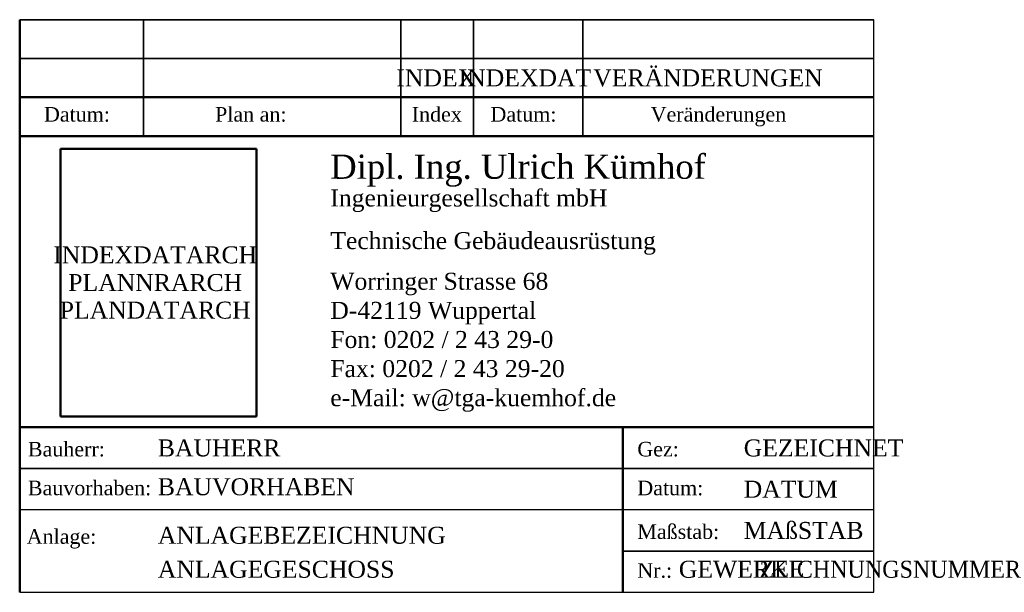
# Model space of a CAD drawing. Header units: millimetres. Extents: x 1186 to 1389, y 5 to 123.
import ezdxf
from ezdxf.enums import TextEntityAlignment as Align

# ---------------------------------------------------------------- set-up
doc = ezdxf.new("R2010")
doc.units = ezdxf.units.MM
doc.header["$LTSCALE"] = 150
doc.header["$MEASUREMENT"] = 0
doc.linetypes.add('ACAD_CONTINUOUS', pattern=[0])
doc.layers.add('ZEICHNUNSRAHMEN', color=1, linetype='CONTINUOUS')
doc.styles.add('Zeichnungskopf', font='TIMES.TTF')
picture_1 = doc.add_image_def('image1.jpg', size_in_pixel=(477, 652))

msp = doc.modelspace()

# ---------------------------------------------------------------- linework, layer by layer
at = {"layer": 'ZEICHNUNSRAHMEN', "color": 7, "linetype": 'ACAD_CONTINUOUS', "lineweight": 50}
for p, q in [((1186.12, 123), (1186.12, 5)), ((1362.12, 107), (1186.12, 107)), ((1186.12, 99), (1362.12, 99)), ((1362.12, 39), (1186.12, 39)), ((1310.37, 5), (1310.37, 39))]:
    msp.add_line(p, q, dxfattribs=at)
at = {"layer": 'ZEICHNUNSRAHMEN', "color": 7, "linetype": 'ACAD_CONTINUOUS', "lineweight": 35}
for p, q in [((1362.12, 123), (1186.12, 123)), ((1211.62, 123), (1211.62, 99)), ((1264.62, 99), (1264.62, 123)), ((1279.62, 123), (1279.62, 99)), ((1302.12, 99), (1302.12, 123)), ((1186.12, 115), (1362.12, 115)), ((1186.12, 30.5), (1362.12, 30.5)), ((1310.37, 13.5), (1362.12, 13.5))]:
    msp.add_line(p, q, dxfattribs=at)
at = {"layer": 'ZEICHNUNSRAHMEN', "color": 7, "linetype": 'ACAD_CONTINUOUS'}
for p, q in [((1362.12, 5), (1362.12, 123)), ((1302.12, 22), (1186.12, 22)), ((1362.12, 22), (1302.12, 22)), ((1186.12, 5), (1362.12, 5))]:
    msp.add_line(p, q, dxfattribs=at)

# ---------------------------------------------------------------- texts
at = {"layer": 'ZEICHNUNSRAHMEN', "color": 7, "style": 'Zeichnungskopf'}
for s, height, p in [('Datum:', 3, (1191.12, 102)), ('Plan an:', 3, (1226.37, 102)), ('Index', 3, (1266.9, 102)), ('Datum:', 3, (1283.12, 102)), ('Veränderungen', 3, (1316.12, 102)), ('Dipl. Ing. Ulrich Kümhof', 5, (1250.1, 90.21)), ('Ingenieurgesellschaft mbH', 3.5, (1250.11, 84.51)), ('Technische Gebäudeausrüstung', 3.5, (1250.11, 75.72)), ('Worringer Strasse 68', 3.5, (1250.11, 67.35)), ('D-42119 Wuppertal', 3.5, (1250.11, 61.35)), ('Fon: 0202 / 2 43 29-0', 3.5, (1250.11, 55.35)), ('Fax: 0202 / 2 43 29-20', 3.5, (1250.11, 49.35)), ('e-Mail: w@tga-kuemhof.de', 3.5, (1250.11, 43.35)), ('Bauherr:', 3, (1187.81, 33)), ('Gez:', 3, (1313.37, 33)), ('Bauvorhaben:', 3, (1187.81, 25)), ('Datum:', 3, (1313.37, 25)), ('Anlage:', 3, (1187.56, 15)), ('Maßstab:', 3, (1313.37, 16)), ('Nr.:', 3, (1313.37, 8))]:
    msp.add_text(s, height=height, dxfattribs=at).set_placement(p)
at = {"layer": 'ZEICHNUNSRAHMEN', "color": 7, "linetype": 'Continuous', "style": 'Zeichnungskopf', "flags": 8}
msp.add_attdef('VERÄNDERUNGEN', (1304.29, 109.26), 'Veränderungen', height=3.5, dxfattribs=at)
at = {"layer": 'ZEICHNUNSRAHMEN', "color": 7, "linetype": 'Continuous', "style": 'Zeichnungskopf'}
for tag, p in [('INDEX', (1271.94, 109.26)), ('INDEXDAT', (1290.21, 109.26))]:
    msp.add_attdef(tag, text='A', height=3.5, dxfattribs=at).set_placement(p, align=Align.CENTER)
at = {"layer": 'ZEICHNUNSRAHMEN', "color": 7, "linetype": 'ACAD_CONTINUOUS', "lineweight": 50, "style": 'Zeichnungskopf'}
for tag, flags, p in [('INDEXDATARCH', 1, (1214.04, 72.79)), ('PLANNRARCH', 1, (1214.04, 67.09)), ('PLANDATARCH', 9, (1214.04, 61.4))]:
    msp.add_attdef(tag, text='A', height=3.5, dxfattribs=dict(at, flags=flags)).set_placement(p, align=Align.CENTER)
at = {"layer": 'ZEICHNUNSRAHMEN', "color": 7, "linetype": 'Continuous', "style": 'Zeichnungskopf'}
for tag, p, s in [('GEZEICHNET', (1335.29, 33), 'Name'), ('BAUHERR', (1214.58, 33), 'Bauherr'), ('BAUVORHABEN', (1214.58, 25), 'Bauvorhaben'), ('DATUM', (1335.29, 24.5), '00.00.00'), ('ANLAGEBEZEICHNUNG', (1214.58, 15), 'Anlage Bezeichnung'), ('MAßSTAB', (1335.29, 16), '1 : 50'), ('ANLAGEGESCHOSS', (1214.58, 8), 'Anlage Geschoss'), ('GEWERKE', (1321.92, 8), 'HLSM'), ('ZEICHNUNGSNUMMER', (1338.53, 8), '000000')]:
    msp.add_attdef(tag, p, s, height=3.5, dxfattribs=at)

# ---------------------------------------------------------------- pictures from other files: only their frames are drawn
at = {"layer": 'ZEICHNUNSRAHMEN', "color": 7, "linetype": 'ACAD_CONTINUOUS', "lineweight": 50}
image = msp.add_image(picture_1, insert=(1194.52, 41.2), size_in_units=(40.39, 55.2), dxfattribs=at)
image.dxf.flags = 7

doc.saveas('drawing.dxf')
